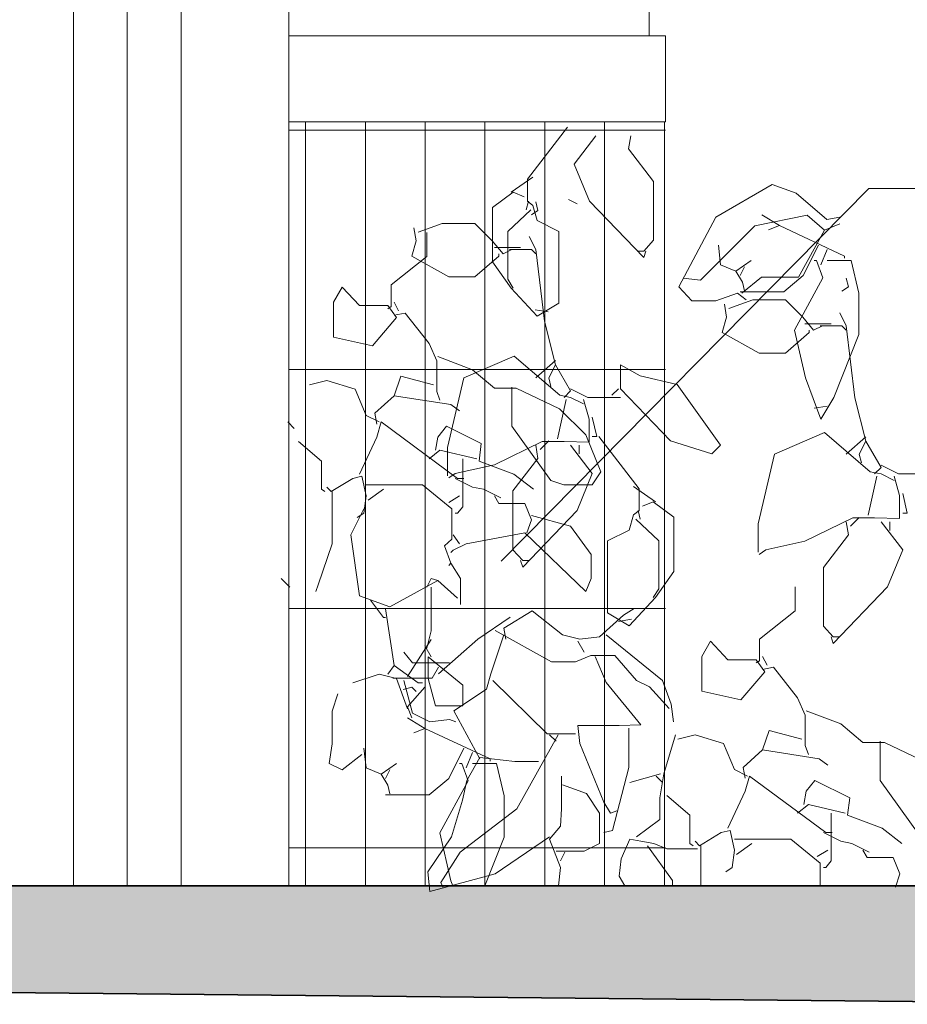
# Model space of a CAD drawing. Header units: millimetres. Extents: x 16698 to 93787, y -21104 to 39413.
# Tile 139 of 256: x 26166 to 26248, y 9742 to 9834. Entities that reach past the tile are written whole.
import ezdxf

# ---------------------------------------------------------------- set-up
doc = ezdxf.new("R2010")
doc.units = ezdxf.units.MM
doc.linetypes.add('HIDDEN', pattern=[9.525, 6.35, -3.175])
for name, color, linetype, lineweight in [('!MODUS_HATCH_ŚCIANA', 254, 'Continuous', 9), ('!MODUS_OPIS', 3, 'Continuous', 13), ('__MODUS_ŚCIANY', 2, 'Continuous', 35), ('_MODUS - zielen', 66, 'Continuous', 9), ('Hatch', 4, 'Continuous', 5), ('Opis', 8, 'Continuous', 13), ('Widok', 1, 'Continuous', 15)]:
    doc.layers.add(name, color=color, linetype=linetype, lineweight=lineweight)

msp = doc.modelspace()

# ---------------------------------------------------------------- hatches: boundary and pattern name
at = {"layer": '!MODUS_HATCH_ŚCIANA', "ltscale": 2}
h = msp.add_hatch(color=256, dxfattribs=at)
h.dxf.hatch_style = 1
h.paths.add_polyline_path([(25800.60707, 9824.23322), (25809.60707, 9824.23322), (25809.60707, 9832.23322), (25737.56249, 9832.23322), (25737.56249, 9824.23322), (25769.10707, 9824.23322), (25769.10707, 9747.23322), (26273.60707, 9742.23322), (26273.60707, 9753.23322), (25800.60707, 9753.23322)], flags=17)
at = {"layer": 'Hatch', "ltscale": 2, "true_color": 0xc7c7c7}
h = msp.add_hatch(dxfattribs=at)
h.set_pattern_fill('GRATE', color=9, scale=7, angle=90)
h.paths.add_polyline_path([(26225.60707, 9824.23322), (26190.60707, 9824.23322), (26190.60707, 9753.23322), (26225.60707, 9753.23322)])

# ---------------------------------------------------------------- linework, layer by layer
at = {"layer": '!MODUS_OPIS', "linetype": 'HIDDEN', "ltscale": 2}
msp.add_lwpolyline([(25769.10707, 9753.23322), (26411.13392, 9753.23322)], dxfattribs=at)
at = {"layer": '__MODUS_ŚCIANY'}
for points in [[(25769.10707, 9747.23322), (25769.10707, 9824.23322), (25737.56249, 9824.23322), (25737.56249, 9832.23322), (25809.60707, 9832.23322), (25809.60707, 9824.23322), (25800.60707, 9824.23322), (25800.60707, 9753.23322), (26273.60707, 9753.23322), (26273.60707, 9742.23322)], [(25769.10707, 9747.23322), (26273.60707, 9742.23322)]]:
    msp.add_lwpolyline(points, dxfattribs=at)
at = {"layer": '_MODUS - zielen', "transparency": 33554687, "elevation": -6681.00084}
for points in [[(26216.52265, 9823.75418), (26212.78356, 9818.9032), (26212.78356, 9816.88192), (26213.28902, 9816.47771), (26213.69296, 9815.06287), (26215.71371, 9814.05222), (26215.71371, 9807.38219), (26213.69296, 9806.16932), (26211.2672, 9808.79704), (26209.54887, 9811.22253), (26209.54887, 9816.27548), (26211.46917, 9817.69059), (26212.48008, 9817.28612)], [(26219.15038, 9822.94577), (26217.12856, 9820.31805), (26218.54341, 9816.88192), (26223.59675, 9811.62673), (26223.79872, 9812.23317)], [(26222.38388, 9822.94577), (26222.18191, 9821.7329), (26224.50615, 9818.70123), (26224.50615, 9813.24382), (26223.59675, 9812.23317), (26222.99084, 9812.23317)], [(26213.28902, 9819.10544), (26211.2672, 9817.69059)], [(26233.11297, 9807.69742), (26232.30509, 9808.30386), (26230.28327, 9807.59644), (26228.05949, 9807.59644), (26226.84767, 9808.91017), (26230.28327, 9815.37823), (26235.53872, 9818.41016), (26237.7625, 9817.60161), (26240.5922, 9815.17613), (26241.80402, 9815.37823)], [(26212.88402, 9816.88192), (26212.68205, 9816.07351)], [(26213.56012, 9816.82084), (26213.76209, 9816.0123), (26213.15618, 9815.6081)], [(26216.59165, 9817.02295), (26217.40059, 9816.61874)], [(26213.08599, 9816.07351), (26210.96372, 9814.05222), (26210.96372, 9809.60545), (26211.46917, 9808.79704)], [(26240.38917, 9814.16548), (26238.77235, 9815.58033), (26233.9219, 9814.56969), (26228.86843, 9809.51661), (26227.25161, 9809.71871)], [(26234.58072, 9815.6081), (26236.19754, 9814.59746), (26235.18769, 9814.19325)], [(26202.24135, 9814.39535), (26202.44332, 9813.18261), (26202.03938, 9811.76776), (26205.47498, 9809.84746), (26207.90074, 9809.84746), (26210.12346, 9811.76776), (26210.12346, 9811.96987)], [(26202.64529, 9813.99115), (26204.86907, 9814.79956), (26207.90074, 9814.79956), (26209.51755, 9813.18261), (26210.52846, 9811.96987), (26211.33634, 9812.37407)], [(26241.80402, 9814.77192), (26240.38917, 9814.16548), (26237.96447, 9809.81983), (26234.52781, 9809.81983), (26232.70903, 9808.30386)], [(26236.19754, 9814.59746), (26242.26192, 9811.76776), (26242.26192, 9811.56566)], [(26203.44612, 9813.94391), (26203.44612, 9811.72053), (26200.11203, 9809.09294), (26200.11203, 9807.07165), (26199.80855, 9806.86955)], [(26212.95316, 9813.58681), (26213.56012, 9812.37407), (26214.368, 9805.70404), (26215.37878, 9801.66147), (26214.77287, 9800.44872), (26214.97484, 9799.64018)], [(26212.14528, 9812.57617), (26209.71952, 9812.57617)], [(26230.53815, 9812.77841), (26230.74012, 9810.95922), (26232.15497, 9810.35292), (26233.56982, 9811.36343)], [(26239.83617, 9812.77841), (26238.42132, 9809.94858), (26236.60254, 9808.43262), (26232.55997, 9808.43262)], [(26211.13437, 9812.37407), (26213.15618, 9812.37407), (26213.56012, 9811.96987)], [(26240.64511, 9812.37407), (26240.03814, 9810.95922)], [(26232.96391, 9810.75712), (26232.55997, 9809.94858)], [(26240.64511, 9811.36343), (26242.86783, 9811.36343), (26243.57526, 9808.33163), (26243.57526, 9804.4913), (26241.25102, 9798.62954), (26240.03814, 9796.60839), (26238.62329, 9800.44872), (26237.61239, 9804.8955), (26240.24011, 9809.74648), (26239.6342, 9811.36343), (26239.43223, 9811.36343)], [(26232.15497, 9810.35292), (26232.76194, 9809.34227), (26232.96391, 9808.53373)], [(26242.41099, 9809.71871), (26242.61296, 9808.91017), (26242.00705, 9808.50596)], [(26199.80855, 9807.17264), (26197.18082, 9807.17264), (26195.56401, 9808.8907), (26194.75507, 9807.47585), (26194.75507, 9804.24196), (26198.3937, 9803.43342), (26200.61643, 9806.06101), (26199.80855, 9807.17264)], [(26200.41446, 9807.47585), (26200.81945, 9806.66745)], [(26231.09221, 9807.29322), (26231.29418, 9806.08047), (26230.89024, 9804.66563), (26234.32584, 9802.74533), (26236.7516, 9802.74533), (26238.97432, 9804.66563), (26238.97432, 9804.86773)], [(26231.49615, 9806.88901), (26233.71993, 9807.69742), (26236.7516, 9807.69742), (26238.36841, 9806.08047), (26239.37932, 9804.86773), (26240.1872, 9805.27193)], [(26200.41446, 9806.26311), (26201.42536, 9806.46521), (26203.64915, 9803.63552), (26204.35657, 9802.01844), (26204.35657, 9799.18874), (26204.659, 9798.3802)], [(26213.49099, 9806.77576), (26214.70386, 9806.57352)], [(26241.80402, 9806.48468), (26242.41099, 9805.27193), (26243.21886, 9798.6019), (26244.22964, 9794.55933), (26243.62373, 9793.34659), (26243.8257, 9792.53805)], [(26240.99614, 9805.47404), (26238.57038, 9805.47404)], [(26239.98523, 9805.27193), (26242.00705, 9805.27193), (26242.41099, 9804.86773)], [(26204.45703, 9802.42277), (26207.69172, 9801.21003), (26209.71248, 9799.49196), (26211.73323, 9799.49196), (26215.7758, 9797.57179), (26218.20156, 9795.14644), (26219.6164, 9791.71031), (26218.80852, 9790.49756), (26216.1808, 9790.49756), (26214.96792, 9790.90176), (26211.32929, 9795.95485), (26211.32929, 9799.39085), (26211.32929, 9799.59295)], [(26205.37347, 9791.35321), (26205.37347, 9793.98066), (26206.88983, 9800.44872), (26211.53831, 9802.47001), (26215.78378, 9798.83178), (26216.79362, 9798.62954), (26218.0065, 9798.02324)], [(26215.37878, 9802.06567), (26213.56012, 9800.44872)], [(26215.37878, 9801.66147), (26216.79362, 9799.23598), (26216.18772, 9798.62954)], [(26221.44316, 9799.43808), (26226.09164, 9794.5871), (26229.93224, 9793.37449), (26230.74012, 9794.1829), (26226.69755, 9799.84229), (26223.26195, 9800.65083), (26221.44316, 9801.66147), (26221.44316, 9799.43808)], [(26204.05309, 9799.79505), (26201.02142, 9800.60359), (26200.41446, 9798.78454)], [(26192.53234, 9799.79505), (26194.14916, 9800.19939), (26196.77688, 9799.39085), (26197.78673, 9796.96549), (26198.99961, 9796.35918)], [(26198.79764, 9796.15695), (26198.59567, 9797.16759), (26200.41446, 9798.78454), (26205.6699, 9797.976), (26206.47884, 9797.36969)], [(26216.79362, 9799.43808), (26218.41044, 9798.62954), (26221.44316, 9798.62954)], [(26221.24014, 9799.43808), (26220.63423, 9798.83178)], [(26218.0065, 9798.42744), (26218.51196, 9796.60839), (26218.51196, 9794.48612), (26216.18772, 9794.53661), (26214.16603, 9794.53661), (26209.71952, 9792.36385), (26206.08089, 9791.55518), (26205.47498, 9791.15097)], [(26216.38968, 9798.42744), (26215.58075, 9794.78934)], [(26240.64511, 9797.821), (26239.43223, 9797.61903)], [(26190.51053, 9796.35918), (26191.1175, 9795.75274)], [(26197.18082, 9791.5082), (26198.79764, 9794.9442), (26199.20158, 9796.35918), (26206.27687, 9791.10387), (26206.88278, 9791.10387)], [(26218.81544, 9796.81036), (26219.21938, 9794.99131), (26218.81544, 9794.99131)], [(26204.25506, 9793.73146), (26204.45703, 9794.9442), (26205.26596, 9795.95485), (26208.4996, 9794.3379), (26208.29763, 9792.72095), (26211.53126, 9791.5082), (26213.35111, 9790.09322)], [(26234.22433, 9784.25107), (26234.22433, 9786.87853), (26235.74069, 9793.34659), (26240.38917, 9795.36787), (26244.63464, 9791.72964), (26245.64449, 9791.52741), (26246.85736, 9790.9211)], [(26191.52144, 9794.54), (26193.64371, 9792.72095), (26193.64371, 9790.09322), (26193.94719, 9789.89112)], [(26213.56012, 9794.1829), (26213.76209, 9792.97002), (26211.43785, 9789.93836), (26211.43785, 9784.48094), (26212.34725, 9783.4703), (26212.95316, 9783.4703)], [(26216.79362, 9794.1829), (26218.81544, 9791.55518), (26217.40059, 9788.11904), (26212.34725, 9782.86386), (26212.14528, 9783.4703)], [(26214.77287, 9794.5871), (26213.96406, 9793.77869)], [(26217.60256, 9794.1829), (26217.60256, 9793.37449)], [(26219.42135, 9794.99131), (26223.16044, 9790.14033), (26223.16044, 9788.11904), (26222.65498, 9787.71484), (26222.25104, 9786.29999), (26220.23029, 9785.28935), (26220.23029, 9778.61932), (26222.25104, 9777.40644), (26224.6768, 9780.03417), (26226.39513, 9782.45966), (26226.39513, 9787.5126), (26224.47483, 9788.92772), (26223.46392, 9788.52325)], [(26244.22964, 9794.96354), (26242.41099, 9793.34659)], [(26244.22964, 9794.55933), (26245.64449, 9792.13384), (26245.03858, 9791.52741)], [(26203.64915, 9792.92305), (26204.659, 9793.73146), (26208.09566, 9792.92305)], [(26206.78127, 9792.92305), (26206.78127, 9788.47628), (26206.27687, 9787.86984), (26206.07384, 9787.86984)], [(26245.64449, 9792.33595), (26247.2613, 9791.52741), (26250.29402, 9791.52741)], [(26196.97885, 9787.46563), (26197.58476, 9787.86984), (26197.78673, 9789.48692), (26197.38279, 9791.30597), (26196.57386, 9791.10387), (26194.5531, 9789.89112), (26194.14916, 9790.29546)], [(26206.07384, 9791.10387), (26207.69172, 9790.29546), (26208.70157, 9790.09322), (26210.31838, 9789.28482)], [(26246.85736, 9791.3253), (26247.36282, 9789.50625), (26247.36282, 9787.38398), (26245.03858, 9787.43447), (26243.01689, 9787.43447), (26238.57038, 9785.26171), (26234.93175, 9784.45304), (26234.32584, 9784.04883)], [(26245.24055, 9791.3253), (26244.43161, 9787.6872)], [(26194.65461, 9789.89112), (26194.65461, 9785.04014), (26193.34022, 9781.19981), (26193.13825, 9780.59337)], [(26197.78673, 9790.49756), (26200.01052, 9790.49756), (26203.04218, 9790.49756), (26205.77142, 9788.27417), (26205.77142, 9785.44435), (26205.06399, 9784.83804), (26205.6699, 9783.22096), (26205.46793, 9783.01886)], [(26199.40461, 9790.09322), (26197.98976, 9789.08271)], [(26222.65498, 9790.34256), (26224.6768, 9788.92772)], [(26247.6663, 9789.70822), (26248.07024, 9787.88917), (26247.6663, 9787.88917)], [(26206.47884, 9789.48692), (26205.46793, 9788.88048)], [(26209.71248, 9789.48692), (26210.11642, 9788.77949), (26212.54217, 9788.77949), (26213.14914, 9787.26353), (26212.74414, 9786.05079)], [(26197.58476, 9788.27417), (26196.37189, 9785.84855), (26197.18082, 9780.18916), (26200.01052, 9779.17852), (26204.45703, 9781.60401), (26203.85112, 9781.80611), (26203.44612, 9780.99757)], [(26223.05998, 9788.11904), (26223.26195, 9787.31063)], [(26213.14914, 9787.66773), (26216.78671, 9786.65709), (26218.70701, 9784.0295), (26218.70701, 9781.80611), (26218.20156, 9780.59337), (26212.54217, 9786.05079), (26207.08475, 9785.04014), (26205.87187, 9784.43371), (26205.6699, 9784.2316)], [(26222.85801, 9787.31063), (26224.98028, 9785.28935), (26224.98028, 9780.84258), (26224.47483, 9780.03417)], [(26242.41099, 9787.08076), (26242.61296, 9785.86789), (26240.28871, 9782.83622), (26240.28871, 9777.3788), (26241.19811, 9776.36816), (26241.80402, 9776.36816)], [(26245.64449, 9787.08076), (26247.6663, 9784.45304), (26246.25145, 9781.01691), (26241.19811, 9775.76172), (26240.99614, 9776.36816)], [(26243.62373, 9787.48497), (26242.81492, 9786.67656)], [(26246.45342, 9787.08076), (26246.45342, 9786.27235)], [(26205.87187, 9785.84855), (26206.47884, 9785.04014)], [(26205.6699, 9783.22096), (26206.5793, 9781.80611), (26206.5793, 9779.38062)], [(26189.90462, 9781.80611), (26190.7125, 9780.99757)], [(26204.45703, 9781.60401), (26206.27687, 9779.98706)], [(26203.85112, 9780.99757), (26203.85112, 9776.95513), (26203.44612, 9775.33819)], [(26237.67395, 9781.02688), (26237.67395, 9778.8035), (26234.33986, 9776.1759), (26234.33986, 9774.15462), (26234.03638, 9773.95252)], [(26198.19173, 9779.78483), (26199.40461, 9778.16788), (26199.60658, 9778.16788)], [(26199.60658, 9778.97642), (26200.41446, 9773.7211), (26199.80855, 9772.9127)], [(26222.71761, 9779.0056), (26221.7067, 9778.39916), (26219.48292, 9776.37801), (26217.66413, 9776.1759), (26216.04731, 9776.58011), (26213.21775, 9778.8035), (26210.59003, 9777.18641), (26210.792, 9776.1759)], [(26211.19594, 9778.19706), (26208.16427, 9776.1759), (26204.52564, 9772.94187)], [(26222.45301, 9778.01288), (26221.24014, 9777.81065)], [(26209.78109, 9776.98431), (26215.03654, 9774.0535), (26217.26019, 9774.0535), (26218.67504, 9774.65994), (26220.89776, 9774.65994), (26222.91958, 9772.33544), (26224.13245, 9771.72913), (26225.95124, 9769.70784)], [(26203.85112, 9776.14659), (26201.62733, 9772.71046)], [(26210.59003, 9776.58011), (26209.37715, 9772.94187), (26208.97321, 9771.52703), (26205.94049, 9769.50574), (26208.36624, 9765.05897)], [(26217.46216, 9775.97367), (26218.06807, 9774.96316)], [(26220.08988, 9776.58011), (26225.34533, 9772.33544), (26226.15321, 9770.11205), (26226.35518, 9768.4951)], [(26234.03638, 9774.2556), (26231.40866, 9774.2556), (26229.79184, 9775.97367), (26228.9829, 9774.55882), (26228.9829, 9771.32493), (26232.62153, 9770.51638), (26234.84426, 9773.14398), (26234.03638, 9774.2556)], [(26205.53655, 9773.95252), (26202.10095, 9773.95252), (26201.29201, 9774.96316)], [(26203.24415, 9775.54029), (26203.85112, 9774.52965)], [(26203.54763, 9774.52965), (26206.78127, 9771.90205), (26206.78127, 9769.98189), (26204.25506, 9769.98189), (26203.54763, 9772.50836), (26203.54763, 9774.52965)], [(26219.07898, 9774.55882), (26220.08988, 9772.13333), (26223.32352, 9768.19188), (26221.30276, 9768.14139), (26217.46216, 9768.14139), (26217.66413, 9766.47381), (26219.88791, 9761.01666), (26220.49382, 9760.00602), (26221.09973, 9760.20812)], [(26234.64229, 9774.55882), (26235.04729, 9773.75041)], [(26204.52564, 9773.54818), (26203.91973, 9772.53767), (26200.88807, 9772.53767), (26200.2811, 9772.53767)], [(26200.41446, 9773.7211), (26202.63824, 9772.10416), (26203.04218, 9772.10416)], [(26234.64229, 9773.34608), (26235.6532, 9773.54818), (26237.87698, 9770.71849), (26238.5844, 9769.10141), (26238.5844, 9766.27171), (26238.88683, 9765.46317)], [(26196.57386, 9772.10416), (26198.99961, 9772.9127), (26200.61643, 9772.50836), (26201.62733, 9769.67867)], [(26201.29201, 9772.33544), (26202.10095, 9769.30351), (26203.71776, 9768.4951), (26205.53655, 9768.6972), (26206.14352, 9768.4951)], [(26209.57912, 9772.33544), (26214.6326, 9767.38347), (26217.26019, 9767.38347)], [(26201.22339, 9771.49772), (26202.03127, 9771.69982), (26202.43627, 9771.29562)], [(26203.24415, 9771.69982), (26201.62733, 9769.88077), (26202.03127, 9768.87013)], [(26195.15901, 9771.09351), (26194.65461, 9769.47643), (26194.65461, 9766.44464), (26194.35113, 9764.62545), (26195.56401, 9764.01915), (26197.38279, 9765.43399)], [(26238.68486, 9769.50574), (26241.91955, 9768.293), (26243.94031, 9766.57493), (26245.96107, 9766.57493), (26250.00364, 9764.65476), (26252.42939, 9762.22941), (26253.84424, 9758.79327), (26253.03636, 9757.58053), (26250.40863, 9757.58053), (26249.19576, 9757.98473), (26245.55713, 9763.03781), (26245.55713, 9766.47381), (26245.55713, 9766.67592)], [(26201.62733, 9768.87013), (26203.24415, 9767.85948), (26202.2343, 9767.45528)], [(26203.24415, 9767.85948), (26209.30854, 9765.02979), (26209.30854, 9764.82769)], [(26222.21215, 9767.88866), (26222.21215, 9764.25056), (26220.69579, 9758.38894), (26219.88791, 9758.18684)], [(26238.28092, 9766.87802), (26235.24926, 9767.68656), (26234.64229, 9765.86751)], [(26215.64245, 9767.28235), (26211.8029, 9760.41022), (26206.54746, 9756.36778), (26204.72867, 9753.53796), (26204.93064, 9753.13375)], [(26214.83457, 9767.28235), (26215.44048, 9766.67592)], [(26226.55715, 9767.28235), (26225.44579, 9763.64425), (26225.0926, 9761.42087), (26225.0926, 9759.39958), (26222.91958, 9757.78263)], [(26226.76018, 9766.87802), (26228.37699, 9767.28235), (26231.00472, 9766.47381), (26232.01457, 9764.04846), (26233.22744, 9763.44215)], [(26197.58476, 9766.04043), (26197.78673, 9764.22125), (26199.20158, 9763.61494), (26200.61643, 9764.62545)], [(26206.88278, 9766.04043), (26205.46793, 9763.21061), (26203.64915, 9761.69464), (26199.60658, 9761.69464)], [(26233.02547, 9763.23992), (26232.8235, 9764.25056), (26234.64229, 9765.86751), (26239.89774, 9765.05897), (26240.70668, 9764.45266)], [(26214.83457, 9757.78263), (26209.78109, 9754.3465), (26203.71776, 9752.72942), (26203.51579, 9754.5486), (26205.73852, 9757.78263), (26206.74943, 9761.21876), (26207.15337, 9763.03781), (26208.36624, 9765.16008), (26211.60093, 9764.80637), (26213.82366, 9764.80637)], [(26207.69172, 9765.6361), (26207.08475, 9764.22125)], [(26200.01052, 9764.01915), (26199.60658, 9763.21061)], [(26205.84584, 9753.23322), (26205.6699, 9753.71075), (26204.659, 9758.15753), (26207.28672, 9763.0085), (26206.68081, 9764.62545), (26206.47884, 9764.62545)], [(26207.69172, 9764.62545), (26209.91445, 9764.62545), (26210.62187, 9761.59366), (26210.62187, 9757.75332), (26208.82961, 9753.23322)], [(26199.20158, 9763.61494), (26199.80855, 9762.6043), (26200.01052, 9761.79576)], [(26215.9458, 9763.44215), (26215.9458, 9760.41022), (26215.84534, 9758.79327), (26214.83457, 9757.58053), (26215.84534, 9754.95281), (26215.68661, 9753.23322)], [(26225.1423, 9763.64425), (26222.31261, 9762.83571)], [(26224.73836, 9763.44215), (26225.34533, 9762.83571)], [(26231.40866, 9758.59117), (26233.02547, 9762.02717), (26233.42941, 9763.44215), (26240.50471, 9758.18684), (26241.11061, 9758.18684)], [(26216.04731, 9762.63361), (26218.27004, 9761.82507), (26219.48292, 9760.00602), (26219.48292, 9757.17619), (26218.06807, 9756.46877), (26215.44048, 9756.46877)], [(26238.48289, 9760.81443), (26238.68486, 9762.02717), (26239.4938, 9763.03781), (26242.72743, 9761.42087), (26242.52546, 9759.80392), (26245.7591, 9758.59117), (26247.57894, 9757.17619)], [(26225.74927, 9761.62297), (26227.87154, 9759.80392), (26227.87154, 9757.17619), (26228.17502, 9756.97409)], [(26237.87698, 9760.00602), (26238.88683, 9760.81443), (26242.32349, 9760.00602)], [(26241.0091, 9760.00602), (26241.0091, 9755.55924), (26240.50471, 9754.95281), (26240.30168, 9754.95281)], [(26228.57896, 9756.67087), (26225.74927, 9756.67087), (26224.53639, 9757.17619), (26223.32352, 9757.37843), (26222.31261, 9757.58053), (26221.50473, 9755.76135), (26221.30276, 9754.1444), (26221.84928, 9753.23322)], [(26231.20669, 9754.5486), (26231.8126, 9754.95281), (26232.01457, 9756.56989), (26231.61063, 9758.38894), (26230.80169, 9758.18684), (26228.78093, 9756.97409), (26228.37699, 9757.37843)], [(26232.01457, 9757.58053), (26234.23835, 9757.58053), (26237.27001, 9757.58053), (26239.99925, 9755.35714), (26239.99925, 9753.23322)], [(26240.30168, 9758.18684), (26241.91955, 9757.37843), (26242.9294, 9757.17619), (26244.54622, 9756.36778)], [(26223.92943, 9756.97409), (26226.25472, 9753.74006), (26226.25472, 9753.23322)], [(26228.88245, 9756.97409), (26228.88245, 9753.23322)], [(26233.63244, 9757.17619), (26232.21759, 9756.16568)], [(26216.24928, 9756.36778), (26215.84534, 9755.55924)], [(26240.70668, 9756.56989), (26239.69577, 9755.96345)], [(26243.94031, 9756.56989), (26244.34425, 9755.86246), (26246.77, 9755.86246), (26247.37697, 9754.3465), (26246.97197, 9753.13375)]]:
    msp.add_lwpolyline(points, dxfattribs=at)
at = {"layer": 'Opis'}
for points in [[(26244.517, 9818.04113), (26210.35942, 9783.40879)], [(26407.87638, 9818.04113), (26244.517, 9818.04113)]]:
    msp.add_lwpolyline(points, dxfattribs=at)
at = {"layer": 'Widok', "ltscale": 2}
for points in [[(26190.60707, 9832.23322), (26224.10707, 9832.23322), (26224.85707, 9993.23322), (26191.35707, 9993.23322)], [(26190.60707, 9963.23322), (26190.60707, 9753.23322)], [(26175.60707, 9953.23322), (26175.60707, 9753.23322)], [(26190.60707, 9824.23322), (26225.60707, 9824.23322), (26225.60707, 9832.23322), (26190.60707, 9832.23322)], [(26273.60707, 9742.23322), (26273.60707, 9753.23322), (26190.60707, 9753.23322)]]:
    msp.add_lwpolyline(points, dxfattribs=at)
msp.add_lwpolyline([(26170.60707, 9958.23322), (26180.60707, 9958.23322), (26180.60707, 9753.23322), (26170.60707, 9753.23322)], close=True, dxfattribs=at)

doc.saveas('drawing.dxf')
